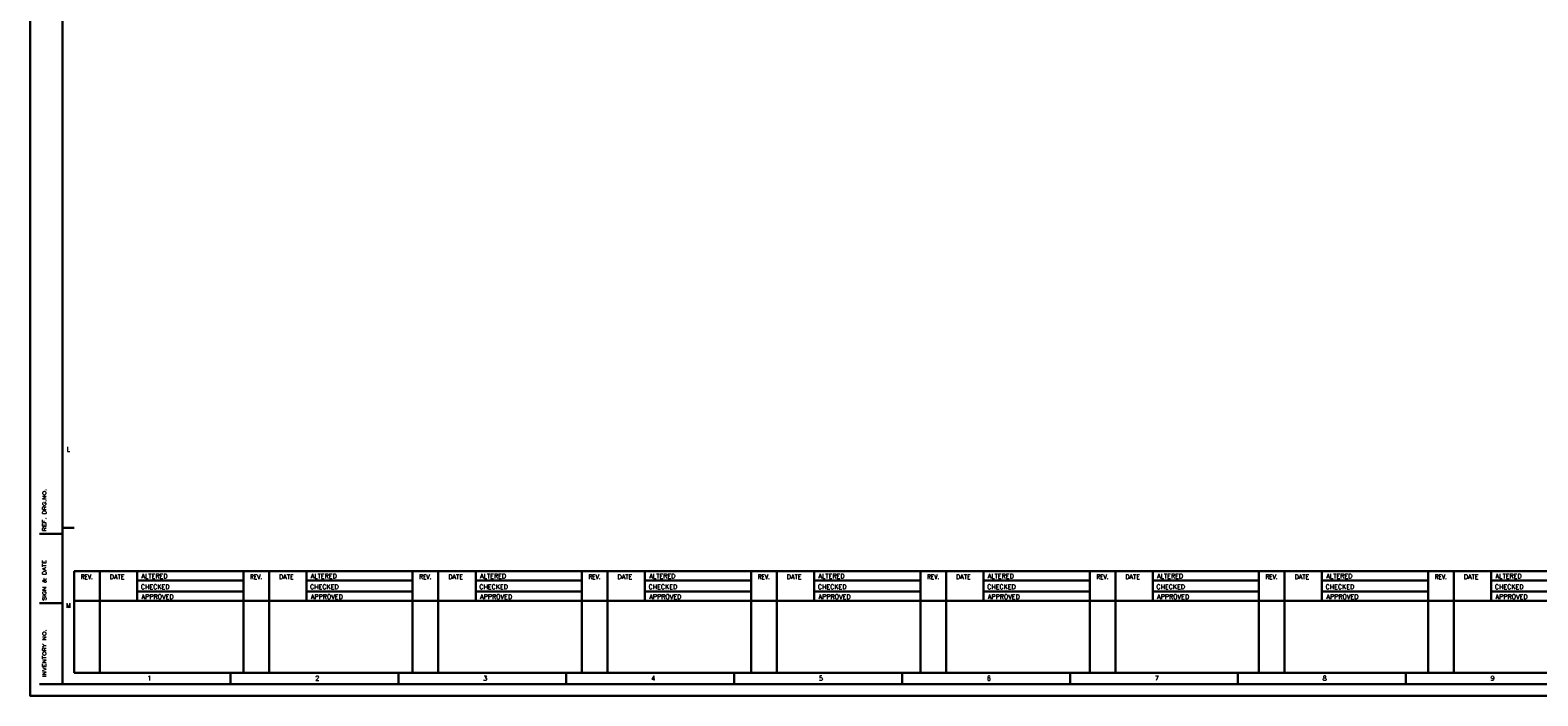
# Model space of a CAD drawing. Header units: inches. Extents: x 727810 to 1461440, y 2714588 to 5435005.
# Tile 1 of 233: x 727810 to 729570, y 2714588 to 2715365. Entities that reach past the tile are written whole.
import ezdxf
from ezdxf.enums import TextEntityAlignment as Align

# ---------------------------------------------------------------- set-up
doc = ezdxf.new("R2010")
doc.units = ezdxf.units.IN
doc.header["$MEASUREMENT"] = 0
doc.layers.add('TITLE BLOCK', color=6, linetype='Continuous', lineweight=30)
doc.styles.add('B', font='SIMPLEX', dxfattribs={"width": 1.35})

# ---------------------------------------------------------------- blocks, each defined once
blk = doc.blocks.new('5454')
at = {"layer": 'TITLE BLOCK', "linetype": 'Continuous'}
for p, q in [((727820.4, 2714776.8), (727847.5, 2714776.8)), ((727820.4, 2714695.7), (727847.5, 2714695.7)), ((727820.4, 2714601.1), (727847.5, 2714601.1))]:
    blk.add_line(p, q, dxfattribs=at)
at = {"layer": 'TITLE BLOCK'}
for p, q in [((727847.5, 2714783.8), (727861, 2714783.8)), ((727861, 2714614.6), (727861, 2714733)), ((727861, 2714733), (730967.3, 2714733)), ((727890.9, 2714733), (727890.9, 2714614.6)), ((727934.5, 2714733), (727934.5, 2714698.4)), ((728058.6, 2714722.2), (727934.5, 2714722.2)), ((728058.6, 2714614.6), (728058.6, 2714733)), ((728088.5, 2714733), (728088.5, 2714614.6)), ((728132.1, 2714733), (728132.1, 2714698.4)), ((728256.1, 2714722.2), (728132.1, 2714722.2)), ((728256.1, 2714614.6), (728256.1, 2714733)), ((728286.1, 2714733), (728286.1, 2714614.6)), ((728329.7, 2714733), (728329.7, 2714698.4)), ((728453.7, 2714722.2), (728329.7, 2714722.2)), ((728453.7, 2714614.6), (728453.7, 2714733)), ((728483.7, 2714733), (728483.7, 2714614.6)), ((728527.3, 2714733), (728527.3, 2714698.4)), ((728651.3, 2714722.2), (728527.3, 2714722.2)), ((728651.3, 2714614.6), (728651.3, 2714733)), ((728681.3, 2714733), (728681.3, 2714614.6)), ((728724.8, 2714733), (728724.8, 2714698.4)), ((728848.9, 2714722.2), (728724.8, 2714722.2)), ((728848.9, 2714614.6), (728848.9, 2714733)), ((728878.9, 2714733), (728878.9, 2714614.6)), ((728922.4, 2714733), (728922.4, 2714698.4)), ((729046.5, 2714722.2), (728922.4, 2714722.2)), ((729046.5, 2714614.6), (729046.5, 2714733)), ((729076.4, 2714733), (729076.4, 2714614.6)), ((729120, 2714733), (729120, 2714698.4)), ((729244.1, 2714722.2), (729120, 2714722.2)), ((729244.1, 2714614.6), (729244.1, 2714733)), ((729274, 2714733), (729274, 2714614.6)), ((729317.6, 2714733), (729317.6, 2714698.4)), ((729441.6, 2714722.2), (729317.6, 2714722.2)), ((729441.6, 2714614.6), (729441.6, 2714733)), ((729471.6, 2714733), (729471.6, 2714614.6)), ((729515.2, 2714733), (729515.2, 2714698.4)), ((729639.2, 2714722.2), (729515.2, 2714722.2)), ((728058.6, 2714709.2), (727934.5, 2714709.2)), ((728256.1, 2714709.2), (728132.1, 2714709.2)), ((728453.7, 2714709.2), (728329.7, 2714709.2)), ((728651.3, 2714709.2), (728527.3, 2714709.2)), ((728848.9, 2714709.2), (728724.8, 2714709.2)), ((729046.5, 2714709.2), (728922.4, 2714709.2)), ((729244.1, 2714709.2), (729120, 2714709.2)), ((729441.6, 2714709.2), (729317.6, 2714709.2)), ((729639.2, 2714709.2), (729515.2, 2714709.2)), ((728058.6, 2714698.4), (727861, 2714698.4)), ((728256.1, 2714698.4), (728058.6, 2714698.4)), ((728453.7, 2714698.4), (728256.1, 2714698.4)), ((728651.3, 2714698.4), (728453.7, 2714698.4)), ((728848.9, 2714698.4), (728651.3, 2714698.4)), ((729046.5, 2714698.4), (728848.9, 2714698.4)), ((729244.1, 2714698.4), (729046.5, 2714698.4)), ((729441.6, 2714698.4), (729244.1, 2714698.4)), ((729639.2, 2714698.4), (729441.6, 2714698.4)), ((728043.5, 2714614.6), (728043.5, 2714601.1)), ((728239.5, 2714614.6), (728239.5, 2714601.1)), ((728435.5, 2714614.6), (728435.5, 2714601.1)), ((728631.5, 2714614.6), (728631.5, 2714601.1)), ((728827.5, 2714614.6), (728827.5, 2714601.1)), ((729023.5, 2714614.6), (729023.5, 2714601.1)), ((729219.5, 2714614.6), (729219.5, 2714601.1)), ((729415.5, 2714614.6), (729415.5, 2714601.1))]:
    blk.add_line(p, q, dxfattribs=at)
for points in [[(730994.3, 2714587.6), (727809.6, 2714587.6), (727809.6, 2716807.2), (730994.3, 2716807.2)], [(727847.5, 2714601.1), (727847.5, 2716793.6), (730980.8, 2716793.6), (730980.8, 2714601.1)]]:
    blk.add_lwpolyline(points, close=True, dxfattribs=at)
blk.add_lwpolyline([(728050.2, 2716780.1), (730967.3, 2716780.1), (730967.3, 2714614.6), (727861, 2714614.6)], dxfattribs=at)
at = {"layer": 'TITLE BLOCK', "style": 'B'}
for s, p in [('L', (727854.2, 2714873)), ('DATE', (727911.1, 2714723.9)), ('ALTERED', (727954.7, 2714724.7)), ('DATE', (728108.7, 2714723.9)), ('ALTERED', (728152.3, 2714724.7)), ('DATE', (728306.3, 2714723.9)), ('ALTERED', (728349.9, 2714724.7)), ('DATE', (728503.8, 2714723.9)), ('ALTERED', (728547.5, 2714724.7)), ('DATE', (728701.4, 2714723.9)), ('ALTERED', (728745, 2714724.7)), ('DATE', (728899, 2714723.9)), ('ALTERED', (728942.6, 2714724.7)), ('DATE', (729096.6, 2714723.9)), ('ALTERED', (729140.2, 2714724.7)), ('DATE', (729294.2, 2714723.9)), ('ALTERED', (729337.8, 2714724.7)), ('DATE', (729491.8, 2714723.9)), ('ALTERED', (729535.4, 2714724.7)), ('CHECKED', (727955.5, 2714712.2)), ('APPROVED', (727958.3, 2714700.6)), ('CHECKED', (728153, 2714712.2)), ('APPROVED', (728155.9, 2714700.6)), ('CHECKED', (728350.6, 2714712.2)), ('APPROVED', (728353.5, 2714700.6)), ('CHECKED', (728548.2, 2714712.2)), ('APPROVED', (728551, 2714700.6)), ('CHECKED', (728745.8, 2714712.2)), ('APPROVED', (728748.6, 2714700.6)), ('CHECKED', (728943.4, 2714712.2)), ('APPROVED', (728946.2, 2714700.6)), ('CHECKED', (729141, 2714712.2)), ('APPROVED', (729143.8, 2714700.6)), ('CHECKED', (729338.5, 2714712.2)), ('APPROVED', (729341.4, 2714700.6)), ('CHECKED', (729536.1, 2714712.2)), ('APPROVED', (729538.9, 2714700.6)), ('M', (727854.2, 2714690.3)), ('1', (727948.8, 2714605.4)), ('2', (728144.8, 2714605.4)), ('3', (728340.8, 2714605.4)), ('4', (728536.8, 2714605.4)), ('5', (728732.8, 2714605.4)), ('6', (728928.8, 2714605.4)), ('7', (729124.8, 2714605.4)), ('8', (729320.8, 2714605.4)), ('9', (729516.8, 2714605.4))]:
    blk.add_text(s, height=5.41, dxfattribs=at).set_placement(p, align=Align.CENTER)
at = {"layer": 'TITLE BLOCK', "style": 'B', "width": 1.35}
for s, p in [('REF. DRG.NO.', (727828.2, 2714779.7)), ('SIGN & DATE', (727828.2, 2714698.6)), ('INVENTORY NO.', (727828.2, 2714609.7))]:
    blk.add_text(s, height=4.055, rotation=90, dxfattribs=at).set_placement(p)
at = {"layer": 'TITLE BLOCK', "style": 'B', "width": 0.9}
for p in [(727875.8, 2714723.9), (728073.3, 2714723.9), (728270.9, 2714723.9), (728468.5, 2714723.9), (728666.1, 2714723.9), (728863.7, 2714723.9), (729061.3, 2714723.9), (729258.8, 2714723.9), (729456.4, 2714723.9)]:
    blk.add_text('REV.', height=5.41, dxfattribs=at).set_placement(p, align=Align.CENTER)

msp = doc.modelspace()

# ---------------------------------------------------------------- block references
at = {"layer": 'TITLE BLOCK', "color": 2, "lineweight": 40}
msp.add_blockref('5454', (0, 0), dxfattribs=at)

doc.saveas('drawing.dxf')
